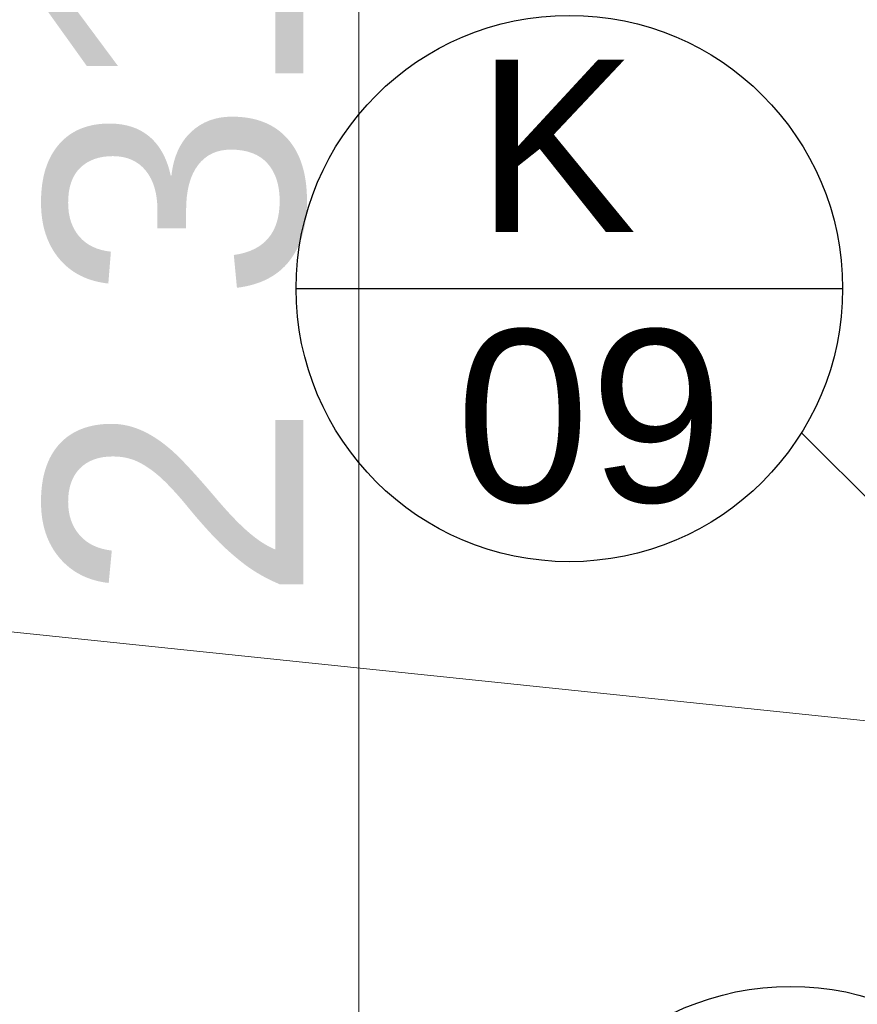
# Model space of a CAD drawing. Header units: millimetres. Extents: x -23738 to 4435, y -2716 to 20653.
# Tile 87 of 160: x -11788 to -11302, y 9923 to 10495. Entities that reach past the tile are written whole.
import ezdxf

# ---------------------------------------------------------------- set-up
doc = ezdxf.new("R2010")
doc.units = ezdxf.units.MM
doc.header["$MEASUREMENT"] = 0
doc.linetypes.add('Wipeout_Contour', pattern=[1000, 0, -1000])
for name, color, linetype in [('9._POHLED ZÁPADNÍ_2_Kóty - SP', 7, 'Continuous'), ('9._POHLED ZÁPADNÍ_2_Nové_Popis', 7, 'Continuous'), ('9._POHLED ZÁPADNÍ_2_Nové_Výplně – Řezové', 7, 'Continuous'), ('9._POHLED ZÁPADNÍ_2_Popis', 7, 'Continuous')]:
    doc.layers.add(name, color=color, linetype=linetype)
doc.styles.add('GENEROVANÝ_STYL_1', font='txt')
doc.styles.add('GENEROVANÝ_STYL_2', font='arial.ttf')

msp = doc.modelspace()

# ---------------------------------------------------------------- linework, layer by layer
at = {"layer": '9._POHLED ZÁPADNÍ_2_Nové_Popis', "color": 1, "linetype": 'Continuous', "lineweight": 25}
msp.add_line((-11627.43, 10338.72), (-11310.28, 10338.72), dxfattribs=at)
msp.add_circle((-11468.85, 10338.72), 158.58, dxfattribs=at)

# ---------------------------------------------------------------- texts
at = {"layer": '9._POHLED ZÁPADNÍ_2_Popis', "color": 1, "linetype": 'Continuous', "lineweight": 25, "insert": (-11476.49, 10342.43), "char_height": 100, "attachment_point": 5, "line_spacing_factor": 0.940294, "style": 'GENEROVANÝ_STYL_1'}
msp.add_mtext('\\A1;{\\pqc;\\fArial|b0|i0|c238|p38;K\\P\\pqc;\\fArial|b0|i0|c238|p38; 0\\fArial|b0|i0|c238|p38;9}', dxfattribs=at)

# ---------------------------------------------------------------- wipeouts: each hides what was drawn before it
at = {"color": 254, "linetype": 'Wipeout_Contour', "lineweight": 0, "ltscale": 74181.028328}
msp.add_wipeout([(-20313.53, 10008.83), (-11130.91, 9082.41), (-11114.85, 9241.6), (-20310.73, 10169.36)], dxfattribs=at).dxf.layer = '9._POHLED ZÁPADNÍ_2_Nové_Výplně – Řezové'

# ---------------------------------------------------------------- next in the draw order: linework, layer by layer
at = {"layer": '9._POHLED ZÁPADNÍ_2_Kóty - SP', "color": 154, "linetype": 'Continuous', "lineweight": 13}
for p, q in [((-11591.1, 9038.96), (-11591.1, 11357.99)), ((-20209.13, 11015.42), (-10842.4, 10040.48))]:
    msp.add_line(p, q, dxfattribs=at)
at = {"layer": '9._POHLED ZÁPADNÍ_2_Nové_Popis', "color": 1, "linetype": 'Continuous', "lineweight": 25}
msp.add_line((-11334.17, 10255.02), (-11132.54, 10053.39), dxfattribs=at)
msp.add_circle((-11340.45, 9775.01), 158.58, dxfattribs=at)

# ---------------------------------------------------------------- next in the draw order: texts
at = {"layer": '9._POHLED ZÁPADNÍ_2_Kóty - SP', "color": 154, "linetype": 'Continuous', "lineweight": 13, "insert": (-11621.1, 10156.43), "char_height": 150, "width": 512.9145, "attachment_point": 7, "rotation": 90, "style": 'GENEROVANÝ_STYL_2'}
msp.add_mtext('\\A1;{\\pql;\\fArial|b0|i0|c0|p38;2\xa0319}', dxfattribs=at)

doc.saveas('drawing.dxf')
